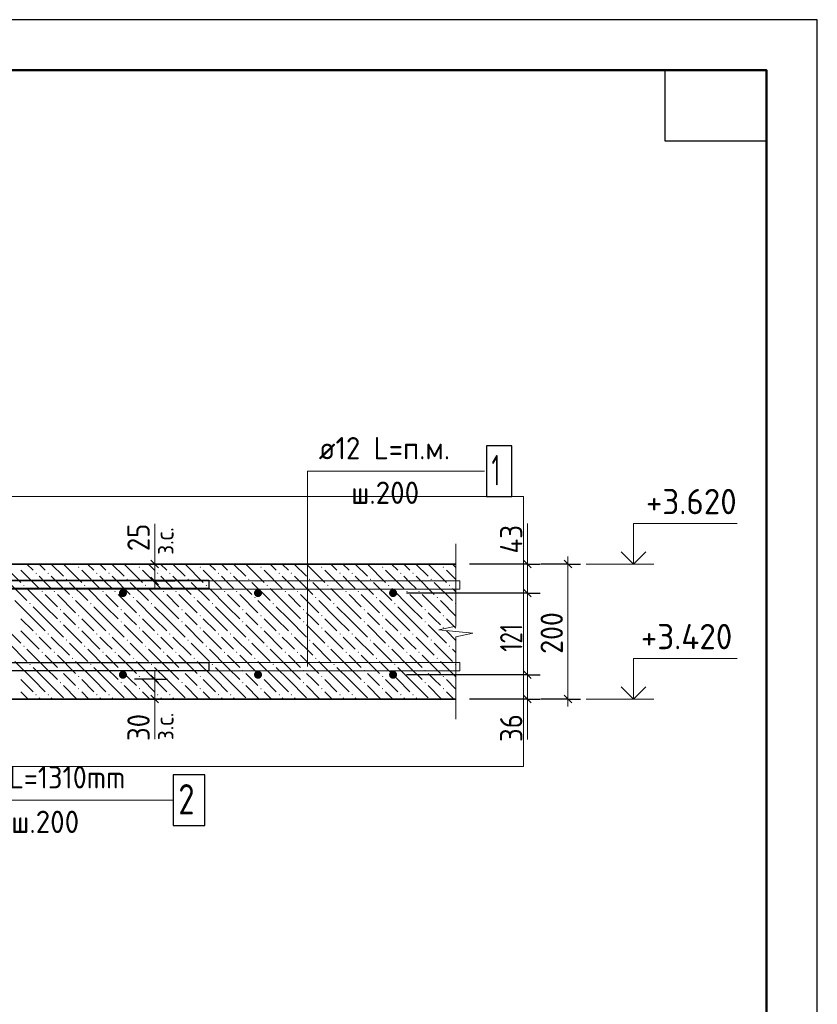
# Model space of a CAD drawing. Header units: millimetres. Extents: x 0 to 42000, y 0 to 29700.
# Tile 64 of 64: x 34128 to 42000, y 19977 to 29700. Entities that reach past the tile are written whole.
import ezdxf

# ---------------------------------------------------------------- set-up
doc = ezdxf.new("R2010")
doc.units = ezdxf.units.MM
for name, color, linetype, lineweight in [('Standard', 7, 'Continuous', 25), ('ЖБ Перекрытие верхний уровень', 7, 'Continuous', 18), ('Обрамление П-обр. равн.', 7, 'Continuous', 25), ('Размерная линия_ общее', 7, 'Continuous', 13), ('Фоновоя арматура Х1', 7, 'Continuous', 25)]:
    doc.layers.add(name, color=color, linetype=linetype, lineweight=lineweight)
doc.styles.add('ISOCPEUR', font='txt')

msp = doc.modelspace()

# ---------------------------------------------------------------- hatches: boundary and pattern name
at = {"layer": 'ЖБ Перекрытие верхний уровень', "linetype": 'Continuous', "lineweight": 18, "transparency": 33554687}
for points in [[(34282.8, 24233.5), (34289.3, 24240), (34295.8, 24233.5), (34289.3, 24227)], [(34402.8, 24233.5), (34409.3, 24240), (34415.8, 24233.5), (34409.3, 24227)], [(34702.8, 24293.5), (34709.3, 24300), (34715.8, 24293.5), (34709.3, 24287)], [(34882.8, 24233.5), (34889.3, 24240), (34895.8, 24233.5), (34889.3, 24227)], [(35002.8, 24233.5), (35009.3, 24240), (35015.8, 24233.5), (35009.3, 24227)], [(35302.8, 24293.5), (35309.3, 24300), (35315.8, 24293.5), (35309.3, 24287)], [(35482.8, 24233.5), (35489.3, 24240), (35495.8, 24233.5), (35489.3, 24227)], [(35602.8, 24233.5), (35609.3, 24240), (35615.8, 24233.5), (35609.3, 24227)], [(35902.8, 24293.5), (35909.3, 24300), (35915.8, 24293.5), (35909.3, 24287)], [(36082.8, 24233.5), (36089.3, 24240), (36095.8, 24233.5), (36089.3, 24227)], [(36202.8, 24233.5), (36209.3, 24240), (36215.8, 24233.5), (36209.3, 24227)], [(36502.8, 24293.5), (36509.3, 24300), (36515.8, 24293.5), (36509.3, 24287)], [(36682.8, 24233.5), (36689.3, 24240), (36695.8, 24233.5), (36689.3, 24227)], [(36802.8, 24233.5), (36809.3, 24240), (36815.8, 24233.5), (36809.3, 24227)], [(37102.8, 24293.5), (37109.3, 24300), (37115.8, 24293.5), (37109.3, 24287)], [(37282.8, 24233.5), (37289.3, 24240), (37295.8, 24233.5), (37289.3, 24227)], [(37402.8, 24233.5), (37409.3, 24240), (37415.8, 24233.5), (37409.3, 24227)], [(37702.8, 24293.5), (37709.3, 24300), (37715.8, 24293.5), (37709.3, 24287)], [(37882.8, 24233.5), (37889.3, 24240), (37895.8, 24233.5), (37889.3, 24227)], [(38002.8, 24233.5), (38009.3, 24240), (38015.8, 24233.5), (38009.3, 24227)], [(38302.8, 24293.5), (38309.3, 24300), (38315.8, 24293.5), (38309.3, 24287)], [(34162.8, 24113.5), (34169.3, 24120), (34175.8, 24113.5), (34169.3, 24107)], [(34582.8, 24173.5), (34589.3, 24180), (34595.8, 24173.5), (34589.3, 24167)], [(34762.8, 24113.5), (34769.3, 24120), (34775.8, 24113.5), (34769.3, 24107)], [(35182.8, 24173.5), (35189.3, 24180), (35195.8, 24173.5), (35189.3, 24167)], [(35362.8, 24113.5), (35369.3, 24120), (35375.8, 24113.5), (35369.3, 24107)], [(35782.8, 24173.5), (35789.3, 24180), (35795.8, 24173.5), (35789.3, 24167)], [(35962.8, 24113.5), (35969.3, 24120), (35975.8, 24113.5), (35969.3, 24107)], [(36382.8, 24173.5), (36389.3, 24180), (36395.8, 24173.5), (36389.3, 24167)], [(36562.8, 24113.5), (36569.3, 24120), (36575.8, 24113.5), (36569.3, 24107)], [(36982.8, 24173.5), (36989.3, 24180), (36995.8, 24173.5), (36989.3, 24167)], [(37162.8, 24113.5), (37169.3, 24120), (37175.8, 24113.5), (37169.3, 24107)], [(37582.8, 24173.5), (37589.3, 24180), (37595.8, 24173.5), (37589.3, 24167)], [(37762.8, 24113.5), (37769.3, 24120), (37775.8, 24113.5), (37769.3, 24107)], [(38182.8, 24173.5), (38189.3, 24180), (38195.8, 24173.5), (38189.3, 24167)], [(38362.8, 24113.5), (38369.3, 24120), (38375.8, 24113.5), (38369.3, 24107)], [(34342.8, 24053.5), (34349.3, 24060), (34355.8, 24053.5), (34349.3, 24047)], [(34462.8, 24053.5), (34469.3, 24060), (34475.8, 24053.5), (34469.3, 24047)], [(34942.8, 24053.5), (34949.3, 24060), (34955.8, 24053.5), (34949.3, 24047)], [(35062.8, 24053.5), (35069.3, 24060), (35075.8, 24053.5), (35069.3, 24047)], [(35542.8, 24053.5), (35549.3, 24060), (35555.8, 24053.5), (35549.3, 24047)], [(35662.8, 24053.5), (35669.3, 24060), (35675.8, 24053.5), (35669.3, 24047)], [(36142.8, 24053.5), (36149.3, 24060), (36155.8, 24053.5), (36149.3, 24047)], [(36262.8, 24053.5), (36269.3, 24060), (36275.8, 24053.5), (36269.3, 24047)], [(36742.8, 24053.5), (36749.3, 24060), (36755.8, 24053.5), (36749.3, 24047)], [(36862.8, 24053.5), (36869.3, 24060), (36875.8, 24053.5), (36869.3, 24047)], [(37342.8, 24053.5), (37349.3, 24060), (37355.8, 24053.5), (37349.3, 24047)], [(37462.8, 24053.5), (37469.3, 24060), (37475.8, 24053.5), (37469.3, 24047)], [(37942.8, 24053.5), (37949.3, 24060), (37955.8, 24053.5), (37949.3, 24047)], [(38062.8, 24053.5), (38069.3, 24060), (38075.8, 24053.5), (38069.3, 24047)], [(34222.8, 23933.5), (34229.3, 23940), (34235.8, 23933.5), (34229.3, 23927)], [(34642.8, 23993.5), (34649.3, 24000), (34655.8, 23993.5), (34649.3, 23987)], [(34822.8, 23933.5), (34829.3, 23940), (34835.8, 23933.5), (34829.3, 23927)], [(35242.8, 23993.5), (35249.3, 24000), (35255.8, 23993.5), (35249.3, 23987)], [(35422.8, 23933.5), (35429.3, 23940), (35435.8, 23933.5), (35429.3, 23927)], [(35842.8, 23993.5), (35849.3, 24000), (35855.8, 23993.5), (35849.3, 23987)], [(36022.8, 23933.5), (36029.3, 23940), (36035.8, 23933.5), (36029.3, 23927)], [(36442.8, 23993.5), (36449.3, 24000), (36455.8, 23993.5), (36449.3, 23987)], [(36622.8, 23933.5), (36629.3, 23940), (36635.8, 23933.5), (36629.3, 23927)], [(37042.8, 23993.5), (37049.3, 24000), (37055.8, 23993.5), (37049.3, 23987)], [(37222.8, 23933.5), (37229.3, 23940), (37235.8, 23933.5), (37229.3, 23927)], [(37642.8, 23993.5), (37649.3, 24000), (37655.8, 23993.5), (37649.3, 23987)], [(37822.8, 23933.5), (37829.3, 23940), (37835.8, 23933.5), (37829.3, 23927)], [(38242.8, 23993.5), (38249.3, 24000), (38255.8, 23993.5), (38249.3, 23987)], [(38422.8, 23933.5), (38429.3, 23940), (38432.5, 23936.9), (38432.5, 23930.1), (38429.3, 23927)], [(34522.8, 23873.5), (34529.3, 23880), (34535.8, 23873.5), (34529.3, 23867)], [(35122.8, 23873.5), (35129.3, 23880), (35135.8, 23873.5), (35129.3, 23867)], [(35722.8, 23873.5), (35729.3, 23880), (35735.8, 23873.5), (35729.3, 23867)], [(36322.8, 23873.5), (36329.3, 23880), (36335.8, 23873.5), (36329.3, 23867)], [(36922.8, 23873.5), (36929.3, 23880), (36935.8, 23873.5), (36929.3, 23867)], [(37522.8, 23873.5), (37529.3, 23880), (37535.8, 23873.5), (37529.3, 23867)], [(38122.8, 23873.5), (38129.3, 23880), (38135.8, 23873.5), (38129.3, 23867)], [(34522.8, 23753.5), (34529.3, 23760), (34535.8, 23753.5), (34529.3, 23747)], [(34702.8, 23813.5), (34709.3, 23820), (34715.8, 23813.5), (34709.3, 23807)], [(35122.8, 23753.5), (35129.3, 23760), (35135.8, 23753.5), (35129.3, 23747)], [(35302.8, 23813.5), (35309.3, 23820), (35315.8, 23813.5), (35309.3, 23807)], [(35722.8, 23753.5), (35729.3, 23760), (35735.8, 23753.5), (35729.3, 23747)], [(35902.8, 23813.5), (35909.3, 23820), (35915.8, 23813.5), (35909.3, 23807)], [(36322.8, 23753.5), (36329.3, 23760), (36335.8, 23753.5), (36329.3, 23747)], [(36502.8, 23813.5), (36509.3, 23820), (36515.8, 23813.5), (36509.3, 23807)], [(36922.8, 23753.5), (36929.3, 23760), (36935.8, 23753.5), (36929.3, 23747)], [(37102.8, 23813.5), (37109.3, 23820), (37115.8, 23813.5), (37109.3, 23807)], [(37522.8, 23753.5), (37529.3, 23760), (37535.8, 23753.5), (37529.3, 23747)], [(37702.8, 23813.5), (37709.3, 23820), (37715.8, 23813.5), (37709.3, 23807)], [(38122.8, 23753.5), (38129.3, 23760), (38135.8, 23753.5), (38129.3, 23747)], [(38302.8, 23813.5), (38309.3, 23820), (38315.8, 23813.5), (38309.3, 23807)], [(34282.8, 23633.5), (34289.3, 23640), (34295.8, 23633.5), (34289.3, 23627)], [(34402.8, 23633.5), (34409.3, 23640), (34415.8, 23633.5), (34409.3, 23627)], [(34702.8, 23693.5), (34709.3, 23700), (34715.8, 23693.5), (34709.3, 23687)], [(34882.8, 23633.5), (34889.3, 23640), (34895.8, 23633.5), (34889.3, 23627)], [(35002.8, 23633.5), (35009.3, 23640), (35015.8, 23633.5), (35009.3, 23627)], [(35302.8, 23693.5), (35309.3, 23700), (35315.8, 23693.5), (35309.3, 23687)], [(35482.8, 23633.5), (35489.3, 23640), (35495.8, 23633.5), (35489.3, 23627)], [(35602.8, 23633.5), (35609.3, 23640), (35615.8, 23633.5), (35609.3, 23627)], [(35902.8, 23693.5), (35909.3, 23700), (35915.8, 23693.5), (35909.3, 23687)], [(36082.8, 23633.5), (36089.3, 23640), (36095.8, 23633.5), (36089.3, 23627)], [(36202.8, 23633.5), (36209.3, 23640), (36215.8, 23633.5), (36209.3, 23627)], [(36502.8, 23693.5), (36509.3, 23700), (36515.8, 23693.5), (36509.3, 23687)], [(36682.8, 23633.5), (36689.3, 23640), (36695.8, 23633.5), (36689.3, 23627)], [(36802.8, 23633.5), (36809.3, 23640), (36815.8, 23633.5), (36809.3, 23627)], [(37102.8, 23693.5), (37109.3, 23700), (37115.8, 23693.5), (37109.3, 23687)], [(37282.8, 23633.5), (37289.3, 23640), (37295.8, 23633.5), (37289.3, 23627)], [(37402.8, 23633.5), (37409.3, 23640), (37415.8, 23633.5), (37409.3, 23627)], [(37702.8, 23693.5), (37709.3, 23700), (37715.8, 23693.5), (37709.3, 23687)], [(37882.8, 23633.5), (37889.3, 23640), (37895.8, 23633.5), (37889.3, 23627)], [(38002.8, 23633.5), (38009.3, 23640), (38015.8, 23633.5), (38009.3, 23627)], [(38302.8, 23693.5), (38309.3, 23700), (38315.8, 23693.5), (38309.3, 23687)], [(34582.8, 23573.5), (34589.3, 23580), (34595.8, 23573.5), (34589.3, 23567)], [(35182.8, 23573.5), (35189.3, 23580), (35195.8, 23573.5), (35189.3, 23567)], [(35782.8, 23573.5), (35789.3, 23580), (35795.8, 23573.5), (35789.3, 23567)], [(36382.8, 23573.5), (36389.3, 23580), (36395.8, 23573.5), (36389.3, 23567)], [(36982.8, 23573.5), (36989.3, 23580), (36995.8, 23573.5), (36989.3, 23567)], [(37582.8, 23573.5), (37589.3, 23580), (37595.8, 23573.5), (37589.3, 23567)], [(38182.8, 23573.5), (38189.3, 23580), (38195.8, 23573.5), (38189.3, 23567)], [(34162.8, 23513.5), (34169.3, 23520), (34175.8, 23513.5), (34169.3, 23507)], [(34342.8, 23453.5), (34349.3, 23460), (34355.8, 23453.5), (34349.3, 23447)], [(34462.8, 23453.5), (34469.3, 23460), (34475.8, 23453.5), (34469.3, 23447)], [(34762.8, 23513.5), (34769.3, 23520), (34775.8, 23513.5), (34769.3, 23507)], [(34942.8, 23453.5), (34949.3, 23460), (34955.8, 23453.5), (34949.3, 23447)], [(35062.8, 23453.5), (35069.3, 23460), (35075.8, 23453.5), (35069.3, 23447)], [(35362.8, 23513.5), (35369.3, 23520), (35375.8, 23513.5), (35369.3, 23507)], [(35542.8, 23453.5), (35549.3, 23460), (35555.8, 23453.5), (35549.3, 23447)], [(35662.8, 23453.5), (35669.3, 23460), (35675.8, 23453.5), (35669.3, 23447)], [(35962.8, 23513.5), (35969.3, 23520), (35975.8, 23513.5), (35969.3, 23507)], [(36142.8, 23453.5), (36149.3, 23460), (36155.8, 23453.5), (36149.3, 23447)], [(36262.8, 23453.5), (36269.3, 23460), (36275.8, 23453.5), (36269.3, 23447)], [(36562.8, 23513.5), (36569.3, 23520), (36575.8, 23513.5), (36569.3, 23507)], [(36742.8, 23453.5), (36749.3, 23460), (36755.8, 23453.5), (36749.3, 23447)], [(36862.8, 23453.5), (36869.3, 23460), (36875.8, 23453.5), (36869.3, 23447)], [(37162.8, 23513.5), (37169.3, 23520), (37175.8, 23513.5), (37169.3, 23507)], [(37342.8, 23453.5), (37349.3, 23460), (37355.8, 23453.5), (37349.3, 23447)], [(37462.8, 23453.5), (37469.3, 23460), (37475.8, 23453.5), (37469.3, 23447)], [(37762.8, 23513.5), (37769.3, 23520), (37775.8, 23513.5), (37769.3, 23507)], [(37942.8, 23453.5), (37949.3, 23460), (37955.8, 23453.5), (37949.3, 23447)], [(38062.8, 23453.5), (38069.3, 23460), (38075.8, 23453.5), (38069.3, 23447)], [(38362.8, 23513.5), (38369.3, 23520), (38375.8, 23513.5), (38369.3, 23507)], [(34222.8, 23333.5), (34229.3, 23340), (34235.8, 23333.5), (34229.3, 23327)], [(34642.8, 23393.5), (34649.3, 23400), (34655.8, 23393.5), (34649.3, 23387)], [(34822.8, 23333.5), (34829.3, 23340), (34835.8, 23333.5), (34829.3, 23327)], [(35242.8, 23393.5), (35249.3, 23400), (35255.8, 23393.5), (35249.3, 23387)], [(35422.8, 23333.5), (35429.3, 23340), (35435.8, 23333.5), (35429.3, 23327)], [(35842.8, 23393.5), (35849.3, 23400), (35855.8, 23393.5), (35849.3, 23387)], [(36022.8, 23333.5), (36029.3, 23340), (36035.8, 23333.5), (36029.3, 23327)], [(36442.8, 23393.5), (36449.3, 23400), (36455.8, 23393.5), (36449.3, 23387)], [(36622.8, 23333.5), (36629.3, 23340), (36635.8, 23333.5), (36629.3, 23327)], [(37042.8, 23393.5), (37049.3, 23400), (37055.8, 23393.5), (37049.3, 23387)], [(37222.8, 23333.5), (37229.3, 23340), (37235.8, 23333.5), (37229.3, 23327)], [(37642.8, 23393.5), (37649.3, 23400), (37655.8, 23393.5), (37649.3, 23387)], [(37822.8, 23333.5), (37829.3, 23340), (37835.8, 23333.5), (37829.3, 23327)], [(38242.8, 23393.5), (38249.3, 23400), (38255.8, 23393.5), (38249.3, 23387)], [(38422.8, 23333.5), (38429.3, 23340), (38432.5, 23336.9), (38432.5, 23330.1), (38429.3, 23327)], [(34522.8, 23273.5), (34529.3, 23280), (34535.8, 23273.5), (34529.3, 23267)], [(35122.8, 23273.5), (35129.3, 23280), (35135.8, 23273.5), (35129.3, 23267)], [(35722.8, 23273.5), (35729.3, 23280), (35735.8, 23273.5), (35729.3, 23267)], [(36322.8, 23273.5), (36329.3, 23280), (36335.8, 23273.5), (36329.3, 23267)], [(36922.8, 23273.5), (36929.3, 23280), (36935.8, 23273.5), (36929.3, 23267)], [(37522.8, 23273.5), (37529.3, 23280), (37535.8, 23273.5), (37529.3, 23267)], [(38122.8, 23273.5), (38129.3, 23280), (38135.8, 23273.5), (38129.3, 23267)], [(34522.8, 23153.5), (34529.3, 23160), (34535.8, 23153.5), (34529.3, 23147)], [(34702.8, 23213.5), (34709.3, 23220), (34715.8, 23213.5), (34709.3, 23207)], [(35122.8, 23153.5), (35129.3, 23160), (35135.8, 23153.5), (35129.3, 23147)], [(35302.8, 23213.5), (35309.3, 23220), (35315.8, 23213.5), (35309.3, 23207)], [(35722.8, 23153.5), (35729.3, 23160), (35735.8, 23153.5), (35729.3, 23147)], [(35902.8, 23213.5), (35909.3, 23220), (35915.8, 23213.5), (35909.3, 23207)], [(36322.8, 23153.5), (36329.3, 23160), (36335.8, 23153.5), (36329.3, 23147)], [(36502.8, 23213.5), (36509.3, 23220), (36515.8, 23213.5), (36509.3, 23207)], [(36922.8, 23153.5), (36929.3, 23160), (36935.8, 23153.5), (36929.3, 23147)], [(37102.8, 23213.5), (37109.3, 23220), (37115.8, 23213.5), (37109.3, 23207)], [(37522.8, 23153.5), (37529.3, 23160), (37535.8, 23153.5), (37529.3, 23147)], [(37702.8, 23213.5), (37709.3, 23220), (37715.8, 23213.5), (37709.3, 23207)], [(38122.8, 23153.5), (38129.3, 23160), (38135.8, 23153.5), (38129.3, 23147)], [(38302.8, 23213.5), (38309.3, 23220), (38315.8, 23213.5), (38309.3, 23207)], [(34702.8, 23093.5), (34709.3, 23100), (34715.8, 23093.5), (34709.3, 23087)], [(35302.8, 23093.5), (35309.3, 23100), (35315.8, 23093.5), (35309.3, 23087)], [(35902.8, 23093.5), (35909.3, 23100), (35915.8, 23093.5), (35909.3, 23087)], [(36502.8, 23093.5), (36509.3, 23100), (36515.8, 23093.5), (36509.3, 23087)], [(37102.8, 23093.5), (37109.3, 23100), (37115.8, 23093.5), (37109.3, 23087)], [(37702.8, 23093.5), (37709.3, 23100), (37715.8, 23093.5), (37709.3, 23087)], [(38302.8, 23093.5), (38309.3, 23100), (38315.8, 23093.5), (38309.3, 23087)], [(34282.8, 23033.5), (34289.3, 23040), (34295.8, 23033.5), (34289.3, 23027)], [(34402.8, 23033.5), (34409.3, 23040), (34415.8, 23033.5), (34409.3, 23027)], [(34882.8, 23033.5), (34889.3, 23040), (34895.8, 23033.5), (34889.3, 23027)], [(35002.8, 23033.5), (35009.3, 23040), (35015.8, 23033.5), (35009.3, 23027)], [(35482.8, 23033.5), (35489.3, 23040), (35495.8, 23033.5), (35489.3, 23027)], [(35602.8, 23033.5), (35609.3, 23040), (35615.8, 23033.5), (35609.3, 23027)], [(36082.8, 23033.5), (36089.3, 23040), (36095.8, 23033.5), (36089.3, 23027)], [(36202.8, 23033.5), (36209.3, 23040), (36215.8, 23033.5), (36209.3, 23027)], [(36682.8, 23033.5), (36689.3, 23040), (36695.8, 23033.5), (36689.3, 23027)], [(36802.8, 23033.5), (36809.3, 23040), (36815.8, 23033.5), (36809.3, 23027)], [(37282.8, 23033.5), (37289.3, 23040), (37295.8, 23033.5), (37289.3, 23027)], [(37402.8, 23033.5), (37409.3, 23040), (37415.8, 23033.5), (37409.3, 23027)], [(37882.8, 23033.5), (37889.3, 23040), (37895.8, 23033.5), (37889.3, 23027)], [(38002.8, 23033.5), (38009.3, 23040), (38015.8, 23033.5), (38009.3, 23027)]]:
    msp.add_hatch(color=7, dxfattribs=at).paths.add_polyline_path(points, flags=16)
at = {"layer": 'Фоновоя арматура Х1', "linetype": 'Continuous', "lineweight": 18, "transparency": 33554687}
for points in [[(35186.3, 24038), (35183.3, 24053.3), (35174.6, 24066.2), (35161.6, 24074.9), (35146.3, 24078), (35131, 24074.9), (35118, 24066.2), (35109.4, 24053.3), (35106.3, 24038), (35109.4, 24022.7), (35118, 24009.7), (35131, 24001), (35146.3, 23998), (35161.6, 24001), (35174.6, 24009.7), (35183.3, 24022.7)], [(36519.7, 24038), (36516.6, 24053.3), (36507.9, 24066.2), (36495, 24074.9), (36479.7, 24078), (36464.3, 24074.9), (36451.4, 24066.2), (36442.7, 24053.3), (36439.7, 24038), (36442.7, 24022.7), (36451.4, 24009.7), (36464.3, 24001), (36479.7, 23998), (36495, 24001), (36507.9, 24009.7), (36516.6, 24022.7)], [(37853, 24038), (37849.9, 24053.3), (37841.3, 24066.2), (37828.3, 24074.9), (37813, 24078), (37797.7, 24074.9), (37784.7, 24066.2), (37776, 24053.3), (37773, 24038), (37776, 24022.7), (37784.7, 24009.7), (37797.7, 24001), (37813, 23998), (37828.3, 24001), (37841.3, 24009.7), (37849.9, 24022.7)], [(35186.3, 23231.3), (35183.3, 23246.6), (35174.6, 23259.6), (35161.6, 23268.2), (35146.3, 23271.3), (35131, 23268.2), (35118, 23259.6), (35109.4, 23246.6), (35106.3, 23231.3), (35109.4, 23216), (35118, 23203), (35131, 23194.3), (35146.3, 23191.3), (35161.6, 23194.3), (35174.6, 23203), (35183.3, 23216)], [(36519.7, 23231.3), (36516.6, 23246.6), (36507.9, 23259.6), (36495, 23268.2), (36479.7, 23271.3), (36464.3, 23268.2), (36451.4, 23259.6), (36442.7, 23246.6), (36439.7, 23231.3), (36442.7, 23216), (36451.4, 23203), (36464.3, 23194.3), (36479.7, 23191.3), (36495, 23194.3), (36507.9, 23203), (36516.6, 23216)], [(37853, 23231.3), (37849.9, 23246.6), (37841.3, 23259.6), (37828.3, 23268.2), (37813, 23271.3), (37797.7, 23268.2), (37784.7, 23259.6), (37776, 23246.6), (37773, 23231.3), (37776, 23216), (37784.7, 23203), (37797.7, 23194.3), (37813, 23191.3), (37828.3, 23194.3), (37841.3, 23203), (37849.9, 23216)]]:
    msp.add_hatch(color=7, dxfattribs=at).paths.add_polyline_path(points)

# ---------------------------------------------------------------- linework, layer by layer
at = {"layer": 'Standard', "color": 7, "linetype": 'Continuous', "lineweight": 35, "transparency": 33554687}
for p, q in [((41500, 27600), (41500, 20500)), ((41500, 27200), (41500, 20100))]:
    msp.add_line(p, q, dxfattribs=at)
at = {"layer": 'Standard', "color": 7, "linetype": 'Continuous', "lineweight": 50, "transparency": 33554687}
msp.add_line((41500, 27100), (41500, 23200), dxfattribs=at)
at = {"layer": 'Standard', "color": 7, "linetype": 'Continuous', "lineweight": 13, "transparency": 33554687}
for p, q in [((35460.3, 24324.6), (35460.3, 24722.1)), ((39138.7, 24324.6), (39138.7, 24724.6)), ((38432.5, 24524.6), (38432.5, 23710)), ((40385.4, 24324.6), (39718.7, 24324.6)), ((38432.5, 23710), (38265.8, 23675.3)), ((38265.8, 23675.3), (38599.1, 23640.6)), ((38599.1, 23640.6), (38432.5, 23606)), ((38432.5, 23606), (38432.5, 22791.3)), ((35460.3, 22991.3), (35460.3, 22593.9)), ((39138.7, 22591.3), (39138.7, 22991.3)), ((40385.4, 22991.3), (39718.7, 22991.3)), ((38432.5, 22791.3), (38432.5, 22791.3))]:
    msp.add_line(p, q, dxfattribs=at)
at = {"layer": 'Standard', "color": 7, "linetype": 'Continuous', "lineweight": 25, "transparency": 33554687}
for points in [[(0, 0), (42000, 0), (42000, 29700), (0, 29700), (0, 0)], [(41500, 29200), (41500, 28500), (40500, 28500), (40500, 29200), (41500, 29200)]]:
    msp.add_lwpolyline(points, close=True, dxfattribs=at)
at = {"layer": 'Standard', "color": 7, "linetype": 'Continuous', "lineweight": 50, "transparency": 33554687}
msp.add_lwpolyline([(2000, 29200), (41500, 29200), (41500, 500), (2000, 500), (2000, 29200)], close=True, dxfattribs=at)
at = {"layer": 'Standard', "color": 7, "linetype": 'Continuous', "lineweight": 13, "transparency": 33554687}
for points in [[(41500, 29200), (2000, 29200), (2000, 3000), (41500, 3000), (41500, 29200)], [(38715.6, 25241.3), (36967.3, 25241.3), (36967.3, 24990.5), (36967.3, 23311.3)], [(40185.4, 24324.6), (40185.4, 24724.6), (41208.7, 24724.6)], [(40185.4, 22991.3), (40185.4, 23391.3), (41208.7, 23391.3)], [(33291.7, 23311.3), (33291.7, 21991.3), (35643.4, 21991.3)]]:
    msp.add_lwpolyline(points, dxfattribs=at)
at = {"layer": 'Standard', "color": 254, "linetype": 'Continuous', "lineweight": 18, "true_color": 0xc4c4ff, "transparency": 33554687}
msp.add_lwpolyline([(20993.5, 22324.6), (39099.1, 22324.6), (39099.1, 24991.3), (20993.5, 24991.3), (20993.5, 22324.6)], dxfattribs=at)
at = {"layer": 'Standard', "color": 7, "linetype": 'Continuous', "lineweight": 35, "transparency": 33554687}
for points in [[(40064.3, 24445.7), (40185.4, 24324.6), (40306.4, 24445.7)], [(40064.3, 23112.3), (40185.4, 22991.3), (40306.4, 23112.3)]]:
    msp.add_lwpolyline(points, dxfattribs=at)
at = {"layer": 'ЖБ Перекрытие верхний уровень', "color": 7, "linetype": 'Continuous', "lineweight": 35, "transparency": 33554687}
for p, q in [((38432.5, 24324.6), (31746.3, 24324.6)), ((31746.3, 22991.3), (38432.5, 22991.3))]:
    msp.add_line(p, q, dxfattribs=at)
at = {"layer": 'ЖБ Перекрытие верхний уровень', "color": 9, "linetype": 'Continuous', "lineweight": 18, "true_color": 0xc7c7c7, "transparency": 33554687}
for p, q in [((33959.3, 24323.5), (34139.3, 24143.5)), ((34198.2, 24324.6), (34259.3, 24263.5)), ((34318.2, 24324.6), (34379.3, 24263.5)), ((34438.2, 24324.6), (34559.3, 24203.5)), ((34559.3, 24323.5), (34739.3, 24143.5)), ((34679.3, 24323.5), (34678.2, 24324.6)), ((34798.2, 24324.6), (34859.3, 24263.5)), ((34918.2, 24324.6), (34979.3, 24263.5)), ((35038.2, 24324.6), (35159.3, 24203.5)), ((35159.3, 24323.5), (35339.3, 24143.5)), ((35279.3, 24323.5), (35278.2, 24324.6)), ((35398.2, 24324.6), (35459.3, 24263.5)), ((35518.2, 24324.6), (35579.3, 24263.5)), ((35638.2, 24324.6), (35759.3, 24203.5)), ((35759.3, 24323.5), (35939.3, 24143.5)), ((35879.3, 24323.5), (35878.2, 24324.6)), ((35998.2, 24324.6), (36059.3, 24263.5)), ((36118.2, 24324.6), (36179.3, 24263.5)), ((36238.2, 24324.6), (36359.3, 24203.5)), ((36359.3, 24323.5), (36539.3, 24143.5)), ((36479.3, 24323.5), (36478.2, 24324.6)), ((36598.2, 24324.6), (36659.3, 24263.5)), ((36718.2, 24324.6), (36779.3, 24263.5)), ((36838.2, 24324.6), (36959.3, 24203.5)), ((36959.3, 24323.5), (37139.3, 24143.5)), ((37079.3, 24323.5), (37078.2, 24324.6)), ((37198.2, 24324.6), (37259.3, 24263.5)), ((37318.2, 24324.6), (37379.3, 24263.5)), ((37438.2, 24324.6), (37559.3, 24203.5)), ((37559.3, 24323.5), (37739.3, 24143.5)), ((37679.3, 24323.5), (37678.2, 24324.6)), ((37798.2, 24324.6), (37859.3, 24263.5)), ((37918.2, 24324.6), (37979.3, 24263.5)), ((38038.2, 24324.6), (38159.3, 24203.5)), ((38159.3, 24323.5), (38339.3, 24143.5)), ((38279.3, 24323.5), (38278.2, 24324.6)), ((38398.2, 24324.6), (38432.5, 24290.4)), ((34139.3, 24263.5), (34319.3, 24083.5)), ((34739.3, 24263.5), (34919.3, 24083.5)), ((35339.3, 24263.5), (35519.3, 24083.5)), ((35939.3, 24263.5), (36119.3, 24083.5)), ((36539.3, 24263.5), (36719.3, 24083.5)), ((37139.3, 24263.5), (37319.3, 24083.5)), ((37739.3, 24263.5), (37919.3, 24083.5)), ((38339.3, 24263.5), (38432.5, 24170.4)), ((34019.3, 24143.5), (34199.3, 23963.5)), ((34379.3, 24143.5), (34319.3, 24203.5)), ((34439.3, 24083.5), (34379.3, 24143.5)), ((34439.3, 24203.5), (34619.3, 24023.5)), ((34619.3, 24143.5), (34799.3, 23963.5)), ((34979.3, 24143.5), (34919.3, 24203.5)), ((35039.3, 24083.5), (34979.3, 24143.5)), ((35039.3, 24203.5), (35219.3, 24023.5)), ((35219.3, 24143.5), (35399.3, 23963.5)), ((35579.3, 24143.5), (35519.3, 24203.5)), ((35639.3, 24083.5), (35579.3, 24143.5)), ((35639.3, 24203.5), (35819.3, 24023.5)), ((35819.3, 24143.5), (35999.3, 23963.5)), ((36179.3, 24143.5), (36119.3, 24203.5)), ((36239.3, 24083.5), (36179.3, 24143.5)), ((36239.3, 24203.5), (36419.3, 24023.5)), ((36419.3, 24143.5), (36599.3, 23963.5)), ((36779.3, 24143.5), (36719.3, 24203.5)), ((36839.3, 24083.5), (36779.3, 24143.5)), ((36839.3, 24203.5), (37019.3, 24023.5)), ((37019.3, 24143.5), (37199.3, 23963.5)), ((37379.3, 24143.5), (37319.3, 24203.5)), ((37439.3, 24083.5), (37379.3, 24143.5)), ((37439.3, 24203.5), (37619.3, 24023.5)), ((37619.3, 24143.5), (37799.3, 23963.5)), ((37979.3, 24143.5), (37919.3, 24203.5)), ((38039.3, 24083.5), (37979.3, 24143.5)), ((38039.3, 24203.5), (38219.3, 24023.5)), ((38219.3, 24143.5), (38399.3, 23963.5)), ((34379.3, 23903.5), (34199.3, 24083.5)), ((34379.3, 24023.5), (34499.3, 23903.5)), ((34499.3, 24023.5), (34679.3, 23843.5)), ((34979.3, 23903.5), (34799.3, 24083.5)), ((34979.3, 24023.5), (35099.3, 23903.5)), ((35099.3, 24023.5), (35279.3, 23843.5)), ((35579.3, 23903.5), (35399.3, 24083.5)), ((35579.3, 24023.5), (35699.3, 23903.5)), ((35699.3, 24023.5), (35879.3, 23843.5)), ((36179.3, 23903.5), (35999.3, 24083.5)), ((36179.3, 24023.5), (36299.3, 23903.5)), ((36299.3, 24023.5), (36479.3, 23843.5)), ((36779.3, 23903.5), (36599.3, 24083.5)), ((36779.3, 24023.5), (36899.3, 23903.5)), ((36899.3, 24023.5), (37079.3, 23843.5)), ((37379.3, 23903.5), (37199.3, 24083.5)), ((37379.3, 24023.5), (37499.3, 23903.5)), ((37499.3, 24023.5), (37679.3, 23843.5)), ((37979.3, 23903.5), (37799.3, 24083.5)), ((37979.3, 24023.5), (38099.3, 23903.5)), ((38099.3, 24023.5), (38279.3, 23843.5)), ((38432.5, 24050.4), (38399.3, 24083.5)), ((34259.3, 23783.5), (34079.3, 23963.5)), ((34859.3, 23783.5), (34679.3, 23963.5)), ((35459.3, 23783.5), (35279.3, 23963.5)), ((36059.3, 23783.5), (35879.3, 23963.5)), ((36659.3, 23783.5), (36479.3, 23963.5)), ((37259.3, 23783.5), (37079.3, 23963.5)), ((37859.3, 23783.5), (37679.3, 23963.5)), ((38432.5, 23810.4), (38279.3, 23963.5)), ((34259.3, 23903.5), (34379.3, 23783.5)), ((34379.3, 23903.5), (34499.3, 23783.5)), ((34619.3, 23783.5), (34559.3, 23843.5)), ((34859.3, 23903.5), (34979.3, 23783.5)), ((34979.3, 23903.5), (35099.3, 23783.5)), ((35219.3, 23783.5), (35159.3, 23843.5)), ((35459.3, 23903.5), (35579.3, 23783.5)), ((35579.3, 23903.5), (35699.3, 23783.5)), ((35819.3, 23783.5), (35759.3, 23843.5)), ((36059.3, 23903.5), (36179.3, 23783.5)), ((36179.3, 23903.5), (36299.3, 23783.5)), ((36419.3, 23783.5), (36359.3, 23843.5)), ((36659.3, 23903.5), (36779.3, 23783.5)), ((36779.3, 23903.5), (36899.3, 23783.5)), ((37019.3, 23783.5), (36959.3, 23843.5)), ((37259.3, 23903.5), (37379.3, 23783.5)), ((37379.3, 23903.5), (37499.3, 23783.5)), ((37619.3, 23783.5), (37559.3, 23843.5)), ((37859.3, 23903.5), (37979.3, 23783.5)), ((37979.3, 23903.5), (38099.3, 23783.5)), ((38219.3, 23783.5), (38159.3, 23843.5)), ((34139.3, 23783.5), (34259.3, 23663.5)), ((34259.3, 23783.5), (34379.3, 23663.5)), ((34379.3, 23783.5), (34559.3, 23603.5)), ((34679.3, 23723.5), (34619.3, 23783.5)), ((34739.3, 23783.5), (34859.3, 23663.5)), ((34859.3, 23783.5), (34979.3, 23663.5)), ((34979.3, 23783.5), (35159.3, 23603.5)), ((35279.3, 23723.5), (35219.3, 23783.5)), ((35339.3, 23783.5), (35459.3, 23663.5)), ((35459.3, 23783.5), (35579.3, 23663.5)), ((35579.3, 23783.5), (35759.3, 23603.5)), ((35879.3, 23723.5), (35819.3, 23783.5)), ((35939.3, 23783.5), (36059.3, 23663.5)), ((36059.3, 23783.5), (36179.3, 23663.5)), ((36179.3, 23783.5), (36359.3, 23603.5)), ((36479.3, 23723.5), (36419.3, 23783.5)), ((36539.3, 23783.5), (36659.3, 23663.5)), ((36659.3, 23783.5), (36779.3, 23663.5)), ((36779.3, 23783.5), (36959.3, 23603.5)), ((37079.3, 23723.5), (37019.3, 23783.5)), ((37139.3, 23783.5), (37259.3, 23663.5)), ((37259.3, 23783.5), (37379.3, 23663.5)), ((37379.3, 23783.5), (37559.3, 23603.5)), ((37679.3, 23723.5), (37619.3, 23783.5)), ((37739.3, 23783.5), (37859.3, 23663.5)), ((37859.3, 23783.5), (37979.3, 23663.5)), ((37979.3, 23783.5), (38159.3, 23603.5)), ((38279.3, 23723.5), (38219.3, 23783.5)), ((38339.3, 23783.5), (38432.5, 23690.4)), ((33959.3, 23723.5), (34139.3, 23543.5)), ((34139.3, 23663.5), (34319.3, 23483.5)), ((34559.3, 23723.5), (34739.3, 23543.5)), ((34739.3, 23663.5), (34919.3, 23483.5)), ((35159.3, 23723.5), (35339.3, 23543.5)), ((35339.3, 23663.5), (35519.3, 23483.5)), ((35759.3, 23723.5), (35939.3, 23543.5)), ((35939.3, 23663.5), (36119.3, 23483.5)), ((36359.3, 23723.5), (36539.3, 23543.5)), ((36539.3, 23663.5), (36719.3, 23483.5)), ((36959.3, 23723.5), (37139.3, 23543.5)), ((37139.3, 23663.5), (37319.3, 23483.5)), ((37559.3, 23723.5), (37739.3, 23543.5)), ((37739.3, 23663.5), (37919.3, 23483.5)), ((38159.3, 23723.5), (38339.3, 23543.5)), ((38339.3, 23663.5), (38432.5, 23570.4)), ((34019.3, 23543.5), (34199.3, 23363.5)), ((34379.3, 23543.5), (34319.3, 23603.5)), ((34439.3, 23483.5), (34379.3, 23543.5)), ((34439.3, 23603.5), (34619.3, 23423.5)), ((34619.3, 23543.5), (34799.3, 23363.5)), ((34979.3, 23543.5), (34919.3, 23603.5)), ((35039.3, 23483.5), (34979.3, 23543.5)), ((35039.3, 23603.5), (35219.3, 23423.5)), ((35219.3, 23543.5), (35399.3, 23363.5)), ((35579.3, 23543.5), (35519.3, 23603.5)), ((35639.3, 23483.5), (35579.3, 23543.5)), ((35639.3, 23603.5), (35819.3, 23423.5)), ((35819.3, 23543.5), (35999.3, 23363.5)), ((36179.3, 23543.5), (36119.3, 23603.5)), ((36239.3, 23483.5), (36179.3, 23543.5)), ((36239.3, 23603.5), (36419.3, 23423.5)), ((36419.3, 23543.5), (36599.3, 23363.5)), ((36779.3, 23543.5), (36719.3, 23603.5)), ((36839.3, 23483.5), (36779.3, 23543.5)), ((36839.3, 23603.5), (37019.3, 23423.5)), ((37019.3, 23543.5), (37199.3, 23363.5)), ((37379.3, 23543.5), (37319.3, 23603.5)), ((37439.3, 23483.5), (37379.3, 23543.5)), ((37439.3, 23603.5), (37619.3, 23423.5)), ((37619.3, 23543.5), (37799.3, 23363.5)), ((37979.3, 23543.5), (37919.3, 23603.5)), ((38039.3, 23483.5), (37979.3, 23543.5)), ((38039.3, 23603.5), (38219.3, 23423.5)), ((38219.3, 23543.5), (38399.3, 23363.5)), ((34379.3, 23303.5), (34199.3, 23483.5)), ((34979.3, 23303.5), (34799.3, 23483.5)), ((35579.3, 23303.5), (35399.3, 23483.5)), ((36179.3, 23303.5), (35999.3, 23483.5)), ((36779.3, 23303.5), (36599.3, 23483.5)), ((37379.3, 23303.5), (37199.3, 23483.5)), ((37979.3, 23303.5), (37799.3, 23483.5)), ((38432.5, 23450.4), (38399.3, 23483.5)), ((34259.3, 23183.5), (34079.3, 23363.5)), ((34379.3, 23423.5), (34499.3, 23303.5)), ((34499.3, 23423.5), (34679.3, 23243.5)), ((34859.3, 23183.5), (34679.3, 23363.5)), ((34979.3, 23423.5), (35099.3, 23303.5)), ((35099.3, 23423.5), (35279.3, 23243.5)), ((35459.3, 23183.5), (35279.3, 23363.5)), ((35579.3, 23423.5), (35699.3, 23303.5)), ((35699.3, 23423.5), (35879.3, 23243.5)), ((36059.3, 23183.5), (35879.3, 23363.5)), ((36179.3, 23423.5), (36299.3, 23303.5)), ((36299.3, 23423.5), (36479.3, 23243.5)), ((36659.3, 23183.5), (36479.3, 23363.5)), ((36779.3, 23423.5), (36899.3, 23303.5)), ((36899.3, 23423.5), (37079.3, 23243.5)), ((37259.3, 23183.5), (37079.3, 23363.5)), ((37379.3, 23423.5), (37499.3, 23303.5)), ((37499.3, 23423.5), (37679.3, 23243.5)), ((37859.3, 23183.5), (37679.3, 23363.5)), ((37979.3, 23423.5), (38099.3, 23303.5)), ((38099.3, 23423.5), (38279.3, 23243.5)), ((38432.5, 23210.4), (38279.3, 23363.5)), ((34259.3, 23303.5), (34379.3, 23183.5)), ((34379.3, 23303.5), (34499.3, 23183.5)), ((34619.3, 23183.5), (34559.3, 23243.5)), ((34859.3, 23303.5), (34979.3, 23183.5)), ((34979.3, 23303.5), (35099.3, 23183.5)), ((35219.3, 23183.5), (35159.3, 23243.5)), ((35459.3, 23303.5), (35579.3, 23183.5)), ((35579.3, 23303.5), (35699.3, 23183.5)), ((35819.3, 23183.5), (35759.3, 23243.5)), ((36059.3, 23303.5), (36179.3, 23183.5)), ((36179.3, 23303.5), (36299.3, 23183.5)), ((36419.3, 23183.5), (36359.3, 23243.5)), ((36659.3, 23303.5), (36779.3, 23183.5)), ((36779.3, 23303.5), (36899.3, 23183.5)), ((37019.3, 23183.5), (36959.3, 23243.5)), ((37259.3, 23303.5), (37379.3, 23183.5)), ((37379.3, 23303.5), (37499.3, 23183.5)), ((37619.3, 23183.5), (37559.3, 23243.5)), ((37859.3, 23303.5), (37979.3, 23183.5)), ((37979.3, 23303.5), (38099.3, 23183.5)), ((38219.3, 23183.5), (38159.3, 23243.5)), ((34139.3, 23183.5), (34259.3, 23063.5)), ((34259.3, 23183.5), (34379.3, 23063.5)), ((34379.3, 23183.5), (34559.3, 23003.5)), ((34679.3, 23123.5), (34619.3, 23183.5)), ((34739.3, 23183.5), (34859.3, 23063.5)), ((34859.3, 23183.5), (34979.3, 23063.5)), ((34979.3, 23183.5), (35159.3, 23003.5)), ((35279.3, 23123.5), (35219.3, 23183.5)), ((35339.3, 23183.5), (35459.3, 23063.5)), ((35459.3, 23183.5), (35579.3, 23063.5)), ((35579.3, 23183.5), (35759.3, 23003.5)), ((35879.3, 23123.5), (35819.3, 23183.5)), ((35939.3, 23183.5), (36059.3, 23063.5)), ((36059.3, 23183.5), (36179.3, 23063.5)), ((36179.3, 23183.5), (36359.3, 23003.5)), ((36479.3, 23123.5), (36419.3, 23183.5)), ((36539.3, 23183.5), (36659.3, 23063.5)), ((36659.3, 23183.5), (36779.3, 23063.5)), ((36779.3, 23183.5), (36959.3, 23003.5)), ((37079.3, 23123.5), (37019.3, 23183.5)), ((37139.3, 23183.5), (37259.3, 23063.5)), ((37259.3, 23183.5), (37379.3, 23063.5)), ((37379.3, 23183.5), (37559.3, 23003.5)), ((37679.3, 23123.5), (37619.3, 23183.5)), ((37739.3, 23183.5), (37859.3, 23063.5)), ((37859.3, 23183.5), (37979.3, 23063.5)), ((37979.3, 23183.5), (38159.3, 23003.5)), ((38279.3, 23123.5), (38219.3, 23183.5)), ((38339.3, 23183.5), (38432.5, 23090.4)), ((34139.3, 23063.5), (34211.5, 22991.3)), ((34559.3, 23123.5), (34691.5, 22991.3)), ((34739.3, 23063.5), (34811.5, 22991.3)), ((35159.3, 23123.5), (35291.5, 22991.3)), ((35339.3, 23063.5), (35411.5, 22991.3)), ((35759.3, 23123.5), (35891.5, 22991.3)), ((35939.3, 23063.5), (36011.5, 22991.3)), ((36359.3, 23123.5), (36491.5, 22991.3)), ((36539.3, 23063.5), (36611.5, 22991.3)), ((36959.3, 23123.5), (37091.5, 22991.3)), ((37139.3, 23063.5), (37211.5, 22991.3)), ((37559.3, 23123.5), (37691.5, 22991.3)), ((37739.3, 23063.5), (37811.5, 22991.3)), ((38159.3, 23123.5), (38291.5, 22991.3)), ((38339.3, 23063.5), (38411.5, 22991.3)), ((34331.5, 22991.3), (34319.3, 23003.5)), ((34439.3, 23003.5), (34451.5, 22991.3)), ((34931.5, 22991.3), (34919.3, 23003.5)), ((35039.3, 23003.5), (35051.5, 22991.3)), ((35531.5, 22991.3), (35519.3, 23003.5)), ((35639.3, 23003.5), (35651.5, 22991.3)), ((36131.5, 22991.3), (36119.3, 23003.5)), ((36239.3, 23003.5), (36251.5, 22991.3)), ((36731.5, 22991.3), (36719.3, 23003.5)), ((36839.3, 23003.5), (36851.5, 22991.3)), ((37331.5, 22991.3), (37319.3, 23003.5)), ((37439.3, 23003.5), (37451.5, 22991.3)), ((37931.5, 22991.3), (37919.3, 23003.5)), ((38039.3, 23003.5), (38051.5, 22991.3))]:
    msp.add_line(p, q, dxfattribs=at)
at = {"layer": 'Обрамление П-обр. равн.', "color": 38, "linetype": 'Continuous', "lineweight": 25, "true_color": 0x5f1e0f, "transparency": 33554687}
for points in [[(32187.4, 24164.6), (35993, 24164.6), (35993, 24084.6)], [(35993, 24084.6), (32193, 24084.6)], [(32193, 23351.3), (35993, 23351.3), (35993, 23271.3), (32187.4, 23271.3)]]:
    msp.add_lwpolyline(points, dxfattribs=at)
at = {"layer": 'Обрамление П-обр. равн.', "color": 7, "linetype": 'Continuous', "lineweight": 25, "transparency": 33554687}
msp.add_lwpolyline([(35643.4, 21741.3), (35953.4, 21741.3), (35953.4, 22241.3), (35643.4, 22241.3), (35643.4, 21741.3)], dxfattribs=at)
at = {"layer": 'Размерная линия_ общее', "color": 253, "linetype": 'Continuous', "lineweight": -3, "true_color": 0xa0a0a0, "transparency": 33554687}
for p, q in [((35460.3, 24324.6), (35335.3, 24324.6)), ((35460.3, 24324.6), (35585.3, 24324.6)), ((35460.3, 24324.6), (35791.9, 24324.6)), ((39138.7, 24324.6), (39013.7, 24324.6)), ((39138.7, 24324.6), (39263.7, 24324.6)), ((39538.7, 24324.6), (39272, 24324.6)), ((39538.7, 24324.6), (39413.7, 24324.6)), ((39538.7, 24324.6), (39663.7, 24324.6)), ((35460.3, 24158), (35335.3, 24158)), ((35460.3, 24158), (35585.3, 24158)), ((35460.3, 24158), (35660.3, 24158)), ((39138.7, 24038), (39013.7, 24038)), ((39138.7, 24038), (39263.7, 24038)), ((35460.3, 23188), (35260.3, 23188)), ((35460.3, 23188), (35335.3, 23188)), ((35460.3, 23188), (35585.3, 23188)), ((39138.7, 23231.3), (39013.7, 23231.3)), ((39138.7, 23231.3), (39263.7, 23231.3)), ((35460.3, 22991.3), (35335.3, 22991.3)), ((35460.3, 22991.3), (35585.3, 22991.3)), ((35460.3, 22991.3), (35791.9, 22991.3)), ((39138.7, 22991.3), (39013.7, 22991.3)), ((39138.7, 22991.3), (39263.7, 22991.3)), ((39538.7, 22991.3), (39272, 22991.3)), ((39538.7, 22991.3), (39413.7, 22991.3)), ((39538.7, 22991.3), (39663.7, 22991.3))]:
    msp.add_line(p, q, dxfattribs=at)
at = {"layer": 'Размерная линия_ общее', "color": 7, "linetype": 'Continuous', "lineweight": 25, "transparency": 33554687}
for p, q in [((35497.8, 24287.1), (35422.8, 24362.1)), ((39101.2, 24362.1), (39176.2, 24287.1)), ((39501.2, 24362.1), (39576.2, 24287.1)), ((35497.8, 24120.5), (35422.8, 24195.5)), ((39101.2, 24075.5), (39176.2, 24000.5)), ((39101.2, 23268.8), (39176.2, 23193.8)), ((35422.8, 23225.5), (35497.8, 23150.5)), ((35422.8, 23028.8), (35497.8, 22953.8)), ((39101.2, 23028.8), (39176.2, 22953.8)), ((39501.2, 23028.8), (39576.2, 22953.8))]:
    msp.add_line(p, q, dxfattribs=at)
at = {"layer": 'Размерная линия_ общее', "color": 7, "linetype": 'Continuous', "lineweight": 13, "transparency": 33554687}
for p, q in [((35460.3, 24324.6), (35460.3, 24399.6)), ((35460.3, 24158), (35460.3, 24324.6)), ((39138.7, 24324.6), (39138.7, 24399.6)), ((39138.7, 24324.6), (39138.7, 24038)), ((39538.7, 24324.6), (39538.7, 24399.6)), ((35460.3, 24158), (35460.3, 24083)), ((39138.7, 24038), (39138.7, 23231.3)), ((35460.3, 23188), (35460.3, 23263)), ((35460.3, 23188), (35460.3, 22991.3)), ((39138.7, 23231.3), (39138.7, 22991.3)), ((35460.3, 22991.3), (35460.3, 22916.3)), ((39138.7, 22991.3), (39138.7, 22916.3)), ((39538.7, 22991.3), (39538.7, 22916.3))]:
    msp.add_line(p, q, dxfattribs=at)
at = {"layer": 'Размерная линия_ общее', "color": 253, "linetype": 'Continuous', "lineweight": -3, "true_color": 0xa0a0a0, "transparency": 33554687}
for points in [[(39138.7, 24324.6), (39121.7, 24324.6), (39121.7, 24324.6), (39121.7, 24324.6), (39121.7, 24324.6), (38565.8, 24324.6)], [(39138.7, 24038), (39121.7, 24038), (39121.7, 24038), (39121.7, 24038), (39121.7, 24038), (37946.3, 24038)], [(39138.7, 23231.3), (39121.7, 23231.3), (39121.7, 23231.3), (37946.3, 23231.3)], [(39138.7, 22991.3), (39121.7, 22991.3), (39121.7, 22991.3), (38565.8, 22991.3)]]:
    msp.add_lwpolyline(points, dxfattribs=at)
at = {"layer": 'Размерная линия_ общее', "color": 7, "linetype": 'Continuous', "lineweight": 13, "transparency": 33554687}
msp.add_lwpolyline([(39538.7, 24324.6), (39538.7, 23442.4), (39538.7, 23442.4), (39538.7, 22991.3)], dxfattribs=at)
at = {"layer": 'Фоновоя арматура Х1', "color": 7, "linetype": 'Continuous', "lineweight": 25, "transparency": 33554687}
msp.add_lwpolyline([(38735.6, 24991.3), (38985.6, 24991.3), (38985.6, 25491.3), (38735.6, 25491.3), (38735.6, 24991.3)], dxfattribs=at)
at = {"layer": 'Фоновоя арматура Х1', "color": 251, "linetype": 'Continuous', "lineweight": 18, "true_color": 0x656565, "transparency": 33554687}
for points in [[(38472.5, 24078), (31913, 24078), (31913, 24158), (38472.5, 24158), (38472.5, 24078)], [(38472.5, 23271.3), (31913, 23271.3), (31913, 23351.3), (38472.5, 23351.3), (38472.5, 23271.3)]]:
    msp.add_lwpolyline(points, dxfattribs=at)

# ---------------------------------------------------------------- texts
at = {"layer": 'Standard', "color": 7, "linetype": 'Continuous', "lineweight": 25, "transparency": 33554687, "char_height": 250, "attachment_point": 7, "style": 'ISOCPEUR'}
for s, insert, width in [('\\W0.95;+3.620', (40308.7, 24816.3), 1067.864), ('\\W0.95;+3.420', (40258.7, 23483), 1093.067)]:
    msp.add_mtext(s, dxfattribs=dict(at, insert=insert, width=width))
at = {"layer": 'Обрамление П-обр. равн.', "color": 7, "linetype": 'Continuous', "lineweight": 13, "transparency": 33554687, "attachment_point": 7, "style": 'ISOCPEUR'}
for s, insert, char_height, width in [('\\W0.92;ø12 L=1310mm ', (33492.7, 22108.6), 220, 2058.243), ('\\W0.78;2', (35693.4, 21851.3), 300, 326.407), ('\\W0.95;ш.200 ', (34042.7, 21668.6), 220, 962.122)]:
    msp.add_mtext(s, dxfattribs=dict(at, insert=insert, char_height=char_height, width=width))
at = {"layer": 'Размерная линия_ общее', "color": 7, "linetype": 'Continuous', "lineweight": 25, "transparency": 33554687, "char_height": 220, "attachment_point": 7, "rotation": 90, "style": 'ISOCPEUR'}
for s, insert, width in [('\\W0.87;25', (35410.3, 24452.2), 403.924), ('\\W0.88;43', (39088.7, 24428.8), 426.797), ('\\W0.91;200', (39488.7, 23438), 561.988), ('\\W0.74;121', (39088.7, 23458.6), 455.155), ('\\W0.87;30', (35410.3, 22577.7), 403.932), ('\\W0.87;36', (39088.7, 22567.8), 403.932)]:
    msp.add_mtext(s, dxfattribs=dict(at, insert=insert, width=width))
at = {"layer": 'Размерная линия_ общее', "color": 7, "linetype": 'Continuous', "lineweight": 18, "transparency": 33554687, "char_height": 180, "width": 413.948, "attachment_point": 7, "rotation": 90, "style": 'ISOCPEUR'}
for insert in [(35646.1, 24415.9), (35646.1, 22585.1)]:
    msp.add_mtext('\\W0.90;з.с.', dxfattribs=dict(at, insert=insert))
at = {"layer": 'Фоновоя арматура Х1', "color": 7, "linetype": 'Continuous', "lineweight": 13, "transparency": 33554687, "attachment_point": 7, "style": 'ISOCPEUR'}
for s, insert, char_height, width in [('\\W0.94;ø12 L=п.м. ', (37079.3, 25358.6), 220, 1599.154), ('\\W0.56;1', (38785.6, 25101.3), 300, 233.324), ('\\W0.95;ш.200 ', (37398.3, 24918.6), 220, 962.122)]:
    msp.add_mtext(s, dxfattribs=dict(at, insert=insert, char_height=char_height, width=width))

doc.saveas('drawing.dxf')
